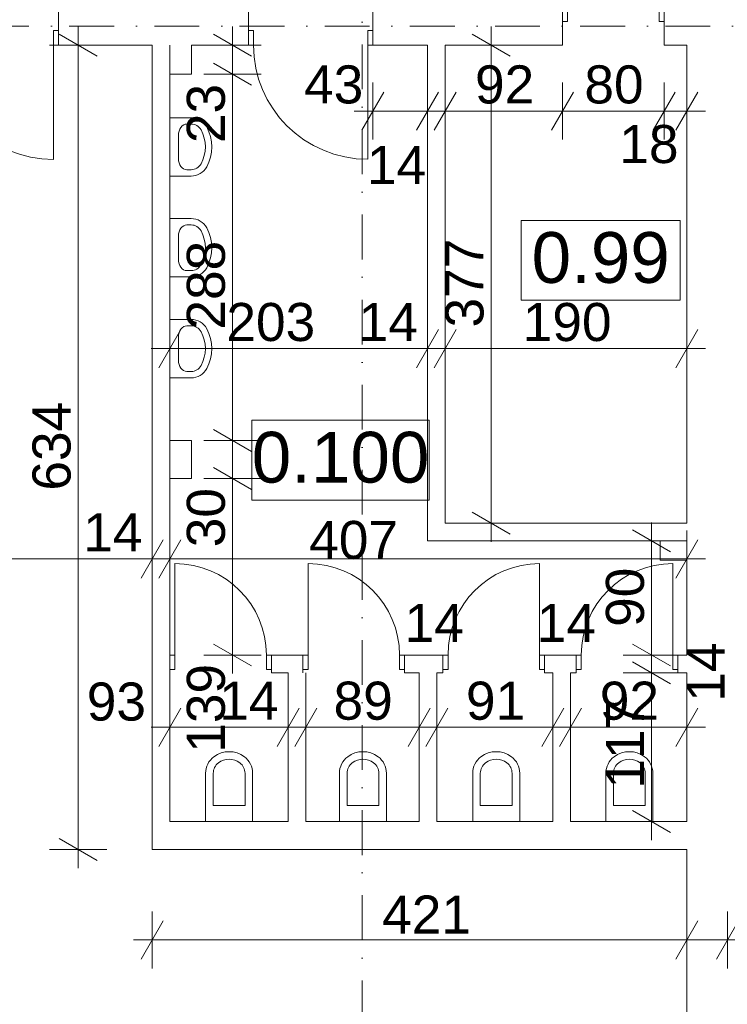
# Model space of a CAD drawing. Extents: x -283435 to 14216, y -77540 to 30522.
# Tile 10 of 177: x -226900 to -221329, y -30808 to -23050. Entities that reach past the tile are written whole.
import ezdxf

# ---------------------------------------------------------------- set-up
doc = ezdxf.new("R2010")
doc.units = 0
doc.header["$MEASUREMENT"] = 0
doc.linetypes.add('Kropki i Kreski', pattern=[670.277762, 352.777767, -176.388884, 0, -141.111112])
for name, color, linetype in [('Drzwi ArchiCAD', 7, 'Continuous'), ('SANITARNE', 7, 'Continuous'), ('WYMIARY', 7, 'Continuous'), ('ŚCIANY', 7, 'Continuous')]:
    doc.layers.add(name, color=color, linetype=linetype)
for name, color, linetype, lineweight in [('Drzwi ArchiCAD_Nr_Pióra__3', 3, 'Continuous', 18), ('Drzwi ArchiCAD_Nr_Pióra__7', 7, 'Continuous', 18), ('OPISY_Nr_Pióra__65', 65, 'Continuous', 18), ('OPISY_Nr_Pióra__86', 86, 'Continuous', 18), ('OSIE_Nr_Pióra__5', 5, 'Continuous', 18), ('OSIE_Nr_Pióra__7', 7, 'Continuous', 18), ('SANITARNE_Nr_Pióra__6', 6, 'Continuous', 9), ('WYMIARY_Nr_Pióra__4', 4, 'Continuous', 18), ('WYMIARY_Nr_Pióra__5', 5, 'Continuous', 18), ('ŚCIANY_Nr_Pióra__7', 7, 'Continuous', 18)]:
    doc.layers.add(name, color=color, linetype=linetype, lineweight=lineweight)
doc.styles.add('GENERATED_STYLE_1', font='arial.ttf')
doc.styles.add('GENERATED_STYLE_2', font='txt')
doc.dimstyles.new('GENERATED_STYLE__1', dxfattribs={"dimtxt": 300, "dimasz": 228, "dimexe": 0.18, "dimexo": 0, "dimgap": 0.09, "dimtad": 1, "dimdec": 0, "dimlfac": 0.1, "dimzin": 0, "dimdsep": 46, "dimtxsty": 'GENERATED_STYLE_2', "dimblk": 'ARROWHEAD_2', "dimblk1": 'ARROWHEAD_2', "dimblk2": 'ARROWHEAD_2', "dimcen": 0.09, "dimclrd": 256, "dimclre": 256, "dimclrt": 256, "dimazin": 0, "dimtfac": 1, "dimtdec": 4, "dimtmove": 0, "dimatfit": 3, "dimfxl": 1, "dimtolj": 1, "dimtzin": 0, "dimarcsym": 0})
doc.dimstyles.new('GENERATED_STYLE__2', dxfattribs={"dimtxt": 300, "dimasz": 228, "dimexe": 0.18, "dimexo": 0, "dimgap": 0.09, "dimtad": 1, "dimtih": 1, "dimtoh": 1, "dimdec": 0, "dimlfac": 0.1, "dimzin": 0, "dimdsep": 46, "dimtxsty": 'GENERATED_STYLE_2', "dimblk": 'ARROWHEAD_2', "dimblk1": 'ARROWHEAD_2', "dimblk2": 'ARROWHEAD_2', "dimcen": 0.09, "dimclrd": 256, "dimclre": 256, "dimclrt": 256, "dimazin": 0, "dimtfac": 1, "dimtdec": 4, "dimtmove": 0, "dimatfit": 3, "dimfxl": 1, "dimtolj": 1, "dimtzin": 0, "dimarcsym": 0})
doc.dimstyles.new('GENERATED_STYLE__3', dxfattribs={"dimtxt": 300, "dimasz": 228, "dimexe": 0.18, "dimexo": 0, "dimgap": 0.09, "dimtad": 1, "dimtih": 1, "dimtoh": 1, "dimdec": 0, "dimlfac": 0.1, "dimzin": 0, "dimdsep": 46, "dimtxsty": 'GENERATED_STYLE_2', "dimblk": 'ARROWHEAD_2', "dimblk1": 'ARROWHEAD_2', "dimblk2": 'ARROWHEAD_2', "dimcen": 0.09, "dimclrd": 256, "dimclre": 256, "dimclrt": 256, "dimazin": 0, "dimtfac": 1, "dimtdec": 4, "dimtmove": 2, "dimatfit": 3, "dimfxl": 1, "dimtolj": 1, "dimtzin": 0, "dimarcsym": 0})
doc.dimstyles.new('GENERATED_STYLE__4', dxfattribs={"dimtxt": 300, "dimasz": 228, "dimexe": 0.18, "dimexo": 0, "dimgap": 0.09, "dimtad": 1, "dimdec": 0, "dimlfac": 0.1, "dimzin": 0, "dimdsep": 46, "dimtxsty": 'GENERATED_STYLE_2', "dimblk": 'ARROWHEAD_2', "dimblk1": 'ARROWHEAD_2', "dimblk2": 'ARROWHEAD_2', "dimcen": 0.09, "dimclrd": 256, "dimclre": 256, "dimclrt": 256, "dimazin": 0, "dimtfac": 1, "dimtdec": 4, "dimtmove": 2, "dimatfit": 3, "dimfxl": 1, "dimtolj": 1, "dimtzin": 0, "dimarcsym": 0})

# ---------------------------------------------------------------- blocks, each defined once
blk = doc.blocks.new('Ściana_118', base_point=(-221646.7, -23099.9))
at = {"layer": 'ŚCIANY_Nr_Pióra__7', "linetype": 'Continuous'}
for p, q in [((-221646.7, -23249.9), (-221646.7, -27016.9)), ((-221646.7, -27306.9), (-221646.7, -28055.4)), ((-221646.7, -28195.4), (-221646.7, -29367.1)), ((-221646.7, -29587.1), (-221646.7, -35209.9))]:
    blk.add_line(p, q, dxfattribs=at)
blk = doc.blocks.new('Ściana_119', base_point=(-225857.8, -23099.9))
at = {"layer": 'ŚCIANY_Nr_Pióra__7', "linetype": 'Continuous'}
for p, q in [((-225857.8, -23249.9), (-225857.8, -29587.1)), ((-225717.8, -28055.4), (-225717.8, -23249.9)), ((-225717.8, -29367.1), (-225717.8, -28195.4))]:
    blk.add_line(p, q, dxfattribs=at)
blk = doc.blocks.new('Ściana_120', base_point=(-225857.8, -29587.1))
at = {"layer": 'ŚCIANY_Nr_Pióra__7', "linetype": 'Continuous'}
for p, q in [((-224787.3, -29367.1), (-225717.8, -29367.1)), ((-223755.1, -29367.1), (-224647.3, -29367.1)), ((-222703.8, -29367.1), (-223615.1, -29367.1)), ((-221646.7, -29367.1), (-222563.8, -29367.1)), ((-225857.8, -29587.1), (-221646.7, -29587.1))]:
    blk.add_line(p, q, dxfattribs=at)
blk = doc.blocks.new('Ściana_121', base_point=(-223689.1, -23099.9))
at = {"layer": 'ŚCIANY_Nr_Pióra__7', "linetype": 'Continuous'}
for p, q in [((-223689.1, -23249.9), (-223689.1, -27156.9)), ((-223549.1, -27016.9), (-223549.1, -23249.9))]:
    blk.add_line(p, q, dxfattribs=at)
blk = doc.blocks.new('Ściana_122', base_point=(-223689.1, -27156.9))
at = {"layer": 'ŚCIANY_Nr_Pióra__7', "linetype": 'Continuous'}
for p, q in [((-221646.7, -27016.9), (-223549.1, -27016.9)), ((-223689.1, -27156.9), (-221646.7, -27156.9))]:
    blk.add_line(p, q, dxfattribs=at)
blk = doc.blocks.new('D1 Drzwi proste 12_37')
at = {"layer": 'Drzwi ArchiCAD_Nr_Pióra__3', "linetype": 'Continuous'}
for p, q in [((360, 0), (360, 720)), ((-360, 0), (-400, 0)), ((-400, 0), (-400, -115)), ((-360, -115), (-360, 0)), ((400, 0), (360, 0)), ((360, 0), (360, -115)), ((400, -115), (400, 0)), ((-400, -115), (-360, -115)), ((360, -115), (400, -115))]:
    blk.add_line(p, q, dxfattribs=at)
blk.add_arc((360, 0), 720, 90, 180, dxfattribs=at)
at = {"layer": 'Drzwi ArchiCAD_Nr_Pióra__7', "linetype": 'Continuous'}
for p, q in [((-400, 0), (-400, -115)), ((400, 0), (400, -115))]:
    blk.add_line(p, q, dxfattribs=at)
blk = doc.blocks.new('D1 Drzwi proste 12_36')
at = {"layer": 'Drzwi ArchiCAD_Nr_Pióra__3', "linetype": 'Continuous'}
for p, q in [((450, 0), (450, 900)), ((-450, 0), (-490, 0)), ((-490, 0), (-490, -115)), ((-450, -115), (-450, 0)), ((490, 0), (450, 0)), ((450, 0), (450, -115)), ((490, -115), (490, 0)), ((-490, -115), (-450, -115)), ((450, -115), (490, -115))]:
    blk.add_line(p, q, dxfattribs=at)
blk.add_arc((450, 0), 900, 90, 180, dxfattribs=at)
at = {"layer": 'Drzwi ArchiCAD_Nr_Pióra__7', "linetype": 'Continuous'}
for p, q in [((-490, 0), (-490, -115)), ((490, 0), (490, -115))]:
    blk.add_line(p, q, dxfattribs=at)
blk = doc.blocks.new('D2 Asymetryczne 12_20')
at = {"layer": 'Drzwi ArchiCAD_Nr_Pióra__3', "linetype": 'Continuous'}
for p, q in [((715, 0), (715, 900.9)), ((-715, 0), (-715, 529.1)), ((-715, 0), (-755, 0)), ((-755, 0), (-755, -115)), ((-715, -115), (-715, 0)), ((755, 0), (715, 0)), ((715, 0), (715, -115)), ((755, -115), (755, 0)), ((-755, -115), (-715, -115)), ((715, -115), (755, -115))]:
    blk.add_line(p, q, dxfattribs=at)
for centre, radius, start, end in [((715, 0), 900.9, 90, 180), ((-715, 0), 529.1, 0, 90)]:
    blk.add_arc(centre, radius, start, end, dxfattribs=at)
at = {"layer": 'Drzwi ArchiCAD_Nr_Pióra__7', "linetype": 'Continuous'}
for p, q in [((-755, 0), (-755, -115)), ((755, 0), (755, -115))]:
    blk.add_line(p, q, dxfattribs=at)
blk = doc.blocks.new('Ściana_10', base_point=(-216323.6, -23099.9))
at = {"layer": 'ŚCIANY_Nr_Pióra__7', "linetype": 'Continuous'}
for p, q in [((-226593.4, -23134.9), (-226593.4, -22949.9)), ((-225099.1, -23134.9), (-225099.1, -22949.9)), ((-224119.1, -23134.9), (-224119.1, -22949.9)), ((-222626.8, -22949.9), (-222626.8, -23064.9)), ((-221826.8, -22949.9), (-221826.8, -23064.9)), ((-222626.8, -23064.9), (-222626.8, -23249.9)), ((-221826.8, -23064.9), (-221826.8, -23249.9)), ((-226593.4, -23249.9), (-226593.4, -23134.9)), ((-225099.1, -23249.9), (-225099.1, -23134.9)), ((-224119.1, -23249.9), (-224119.1, -23134.9)), ((-226593.4, -23249.9), (-225857.8, -23249.9)), ((-225547.8, -23249.9), (-225099.1, -23249.9)), ((-224119.1, -23249.9), (-223689.1, -23249.9)), ((-223549.1, -23249.9), (-222626.8, -23249.9)), ((-221826.8, -23249.9), (-221646.7, -23249.9))]:
    blk.add_line(p, q, dxfattribs=at)
at = {"layer": 'Drzwi ArchiCAD', "linetype": 'Continuous'}
blk.add_blockref('D1 Drzwi proste 12_37', (-222226.8, -22949.9), dxfattribs=at)
at = {"layer": 'Drzwi ArchiCAD', "linetype": 'Continuous', "xscale": -1, "rotation": 180}
for name, p in [('D2 Asymetryczne 12_20', (-227348.4, -23249.9)), ('D1 Drzwi proste 12_36', (-224609.1, -23249.9))]:
    blk.add_blockref(name, p, dxfattribs=at)
blk = doc.blocks.new('D1 Drzwi proste 12_154')
at = {"layer": 'Drzwi ArchiCAD_Nr_Pióra__3', "linetype": 'Continuous'}
for p, q in [((360, 0), (360, 720)), ((-360, 0), (-400, 0)), ((-400, 0), (-400, -115)), ((-360, -115), (-360, 0)), ((400, 0), (360, 0)), ((360, 0), (360, -115)), ((400, -115), (400, 0)), ((-400, -115), (-360, -115)), ((360, -115), (400, -115))]:
    blk.add_line(p, q, dxfattribs=at)
blk.add_arc((360, 0), 720, 90, 180, dxfattribs=at)
at = {"layer": 'Drzwi ArchiCAD_Nr_Pióra__7', "linetype": 'Continuous'}
for p, q in [((-400, 0), (-400, -115)), ((400, 0), (400, -115))]:
    blk.add_line(p, q, dxfattribs=at)
blk = doc.blocks.new('D1 Drzwi proste 12_155')
at = {"layer": 'Drzwi ArchiCAD_Nr_Pióra__3', "linetype": 'Continuous'}
for p, q in [((360, 0), (360, 720)), ((-360, 0), (-400, 0)), ((-400, 0), (-400, -115)), ((-360, -115), (-360, 0)), ((400, 0), (360, 0)), ((360, 0), (360, -115)), ((400, -115), (400, 0)), ((-400, -115), (-360, -115)), ((360, -115), (400, -115))]:
    blk.add_line(p, q, dxfattribs=at)
blk.add_arc((360, 0), 720, 90, 180, dxfattribs=at)
at = {"layer": 'Drzwi ArchiCAD_Nr_Pióra__7', "linetype": 'Continuous'}
for p, q in [((-400, 0), (-400, -115)), ((400, 0), (400, -115))]:
    blk.add_line(p, q, dxfattribs=at)
blk = doc.blocks.new('Ściana_509', base_point=(-225857.8, -28055.4))
at = {"layer": 'ŚCIANY_Nr_Pióra__7', "linetype": 'Continuous'}
for p, q in [((-225717.8, -28055.4), (-225717.8, -28170.4)), ((-224917.8, -28055.4), (-224917.8, -28170.4)), ((-224669.7, -28055.4), (-224917.8, -28055.4)), ((-224669.7, -28055.4), (-224669.7, -28170.4)), ((-223869.7, -28055.4), (-223869.7, -28170.4)), ((-223567.4, -28055.4), (-223869.7, -28055.4)), ((-223567.4, -28055.4), (-223567.4, -28170.4)), ((-222767.4, -28055.4), (-222767.4, -28170.4)), ((-222518.9, -28055.4), (-222767.4, -28055.4)), ((-222518.9, -28055.4), (-222518.9, -28170.4)), ((-221718.9, -28055.4), (-221718.9, -28170.4)), ((-221646.7, -28055.4), (-221718.9, -28055.4)), ((-225717.8, -28170.4), (-225717.8, -28195.4)), ((-224917.8, -28170.4), (-224917.8, -28195.4)), ((-224917.8, -28195.4), (-224787.3, -28195.4)), ((-224669.7, -28170.4), (-224669.7, -28195.4)), ((-223869.7, -28170.4), (-223869.7, -28195.4)), ((-223869.7, -28195.4), (-223755.1, -28195.4)), ((-223615.1, -28195.4), (-223567.4, -28195.4)), ((-223567.4, -28170.4), (-223567.4, -28195.4)), ((-222767.4, -28170.4), (-222767.4, -28195.4)), ((-222767.4, -28195.4), (-222703.8, -28195.4)), ((-222563.8, -28195.4), (-222518.9, -28195.4)), ((-222518.9, -28170.4), (-222518.9, -28195.4)), ((-221718.9, -28170.4), (-221718.9, -28195.4)), ((-221718.9, -28195.4), (-221646.7, -28195.4))]:
    blk.add_line(p, q, dxfattribs=at)
at = {"layer": 'Drzwi ArchiCAD', "linetype": 'Continuous', "xscale": -1}
for p in [(-225317.8, -28055.4), (-224269.7, -28055.4)]:
    blk.add_blockref('D1 Drzwi proste 12_154', p, dxfattribs=at)
at = {"layer": 'Drzwi ArchiCAD', "linetype": 'Continuous'}
for p in [(-223167.4, -28055.4), (-222118.9, -28055.4)]:
    blk.add_blockref('D1 Drzwi proste 12_155', p, dxfattribs=at)
blk = doc.blocks.new('Ściana_510', base_point=(-224647.3, -28055.4))
at = {"layer": 'ŚCIANY_Nr_Pióra__7', "linetype": 'Continuous'}
for p, q in [((-224787.3, -28195.4), (-224787.3, -29367.1)), ((-224647.3, -29367.1), (-224647.3, -28195.4))]:
    blk.add_line(p, q, dxfattribs=at)
blk = doc.blocks.new('Ściana_511', base_point=(-223615.1, -28055.4))
at = {"layer": 'ŚCIANY_Nr_Pióra__7', "linetype": 'Continuous'}
for p, q in [((-223755.1, -28195.4), (-223755.1, -29367.1)), ((-223615.1, -29367.1), (-223615.1, -28195.4))]:
    blk.add_line(p, q, dxfattribs=at)
blk = doc.blocks.new('Ściana_512', base_point=(-222563.8, -28055.4))
at = {"layer": 'ŚCIANY_Nr_Pióra__7', "linetype": 'Continuous'}
for p, q in [((-222703.8, -28195.4), (-222703.8, -29367.1)), ((-222563.8, -29367.1), (-222563.8, -28195.4))]:
    blk.add_line(p, q, dxfattribs=at)
blk = doc.blocks.new('Ściana_513', base_point=(-225717.8, -23099.9))
at = {"layer": 'ŚCIANY_Nr_Pióra__7', "linetype": 'Continuous'}
for p, q in [((-225717.8, -23249.9), (-225717.8, -23479.9)), ((-225547.8, -23479.9), (-225547.8, -23249.9)), ((-225717.8, -23479.9), (-225547.8, -23479.9))]:
    blk.add_line(p, q, dxfattribs=at)
blk = doc.blocks.new('Ściana_514', base_point=(-225717.8, -26664.3))
at = {"layer": 'ŚCIANY_Nr_Pióra__7', "linetype": 'Continuous'}
for p, q in [((-225547.8, -26364.3), (-225717.8, -26364.3)), ((-225717.8, -26364.3), (-225717.8, -26664.3)), ((-225547.8, -26664.3), (-225547.8, -26364.3)), ((-225717.8, -26664.3), (-225547.8, -26664.3))]:
    blk.add_line(p, q, dxfattribs=at)
blk = doc.blocks.new('Ściana_515', base_point=(-221646.7, -27156.9))
at = {"layer": 'ŚCIANY_Nr_Pióra__7', "linetype": 'Continuous'}
for p, q in [((-221646.7, -27156.9), (-221856.7, -27156.9)), ((-221856.7, -27156.9), (-221856.7, -27306.9)), ((-221856.7, -27306.9), (-221646.7, -27306.9))]:
    blk.add_line(p, q, dxfattribs=at)
blk = doc.blocks.new('WC 12_3')
at = {"layer": 'SANITARNE_Nr_Pióra__6', "linetype": 'Continuous'}
for p, q in [((0, 170), (0, 550)), ((370, 550), (0, 550)), ((370, 170), (370, 550)), ((60, 425), (60, 170)), ((310, 425), (60, 425)), ((310, 170), (310, 425))]:
    blk.add_line(p, q, dxfattribs=at)
for centre, radius, start, end in [((162.5, 170), 162.5, 180, 233.1301), ((162.5, 170), 102.5, 180, 233.1301), ((207.5, 170), 102.5, 306.8699, 0), ((207.5, 170), 162.5, 306.8699, 0), ((185, 200), 140, 233.1301, 306.8699), ((185, 200), 200, 233.1301, 306.866)]:
    blk.add_arc(centre, radius, start, end, dxfattribs=at)
blk = doc.blocks.new('Umywalka 01 12_3')
at = {"layer": 'SANITARNE_Nr_Pióra__6', "linetype": 'Continuous'}
for p, q in [((-230, 0), (-230, -168)), ((230, 0), (-230, 0)), ((230, 0), (230, -168)), ((-91.1, -67.7), (-91.1, -67.7)), ((91.1, -67.7), (-91.1, -67.7)), ((-180, -134.4), (-180, -168)), ((180, -134.4), (180, -168))]:
    blk.add_line(p, q, dxfattribs=at)
for centre, radius, start, end in [((-91.1, -168), 138.9, 180, 241.52544), ((-91.1, -168), 88.9, 180, 241.52544), ((91.1, -168), 88.9, 298.47456, 0), ((91.1, -168), 138.9, 298.47456, 0), ((0, 0), 330, 241.52544, 298.47456), ((0, 0), 280, 241.52544, 298.47456)]:
    blk.add_arc(centre, radius, start, end, dxfattribs=at)
for centre, major_axis, start_param, end_param in [((-91.1, -134.4), (88.9, 0), 1.570796, 3.141593), ((91.1, -134.4), (-88.9, 0), 3.141593, 4.712389)]:
    blk.add_ellipse(centre, major_axis=major_axis, ratio=0.750558, start_param=start_param, end_param=end_param, dxfattribs=at)
blk = doc.blocks.new('*D1791')
at = {"layer": 'WYMIARY_Nr_Pióra__4', "linetype": 'Continuous', "transparency": 16777216}
for p, q in [((-225857.8, -30525.7), (-225857.8, -30075.7)), ((-221646.7, -30525.7), (-221646.7, -30075.7)), ((-225771.2, -30150.7), (-225944.4, -30450.7)), ((-221560.1, -30150.7), (-221733.3, -30450.7)), ((-226004.5, -30300.7), (-225857.8, -30300.7)), ((-225857.8, -30300.7), (-221646.7, -30300.7))]:
    blk.add_line(p, q, dxfattribs=at)
at = {"layer": 'WYMIARY_Nr_Pióra__5', "transparency": 16777216, "insert": (-224046.1, -29950.4), "char_height": 300, "attachment_point": 1, "style": 'GENERATED_STYLE_1'}
blk.add_mtext('{421}', dxfattribs=at)
blk = doc.blocks.new('ARROWHEAD_2')
at = {"linetype": 'Continuous'}
for p, q in [((-0.378, -0.655), (0.378, 0.655)), ((0, 0), (-1, 0))]:
    blk.add_line(p, q, dxfattribs=at)
blk = doc.blocks.new('*D1792')
at = {"layer": 'WYMIARY_Nr_Pióra__4', "linetype": 'Continuous', "transparency": 16777216}
for p, q in [((-221646.7, -30525.7), (-221646.7, -30075.7)), ((-221326.7, -30525.7), (-221326.7, -30075.7)), ((-221560.1, -30150.7), (-221733.3, -30450.7)), ((-221240.1, -30150.7), (-221413.3, -30450.7)), ((-221646.7, -30300.7), (-221326.7, -30300.7))]:
    blk.add_line(p, q, dxfattribs=at)
blk = doc.blocks.new('*D1793')
at = {"layer": 'WYMIARY_Nr_Pióra__4', "linetype": 'Continuous', "transparency": 16777216}
for p, q in [((-221326.7, -30525.7), (-221326.7, -30075.7)), ((-215163.4, -30525.7), (-215163.4, -30075.7)), ((-221240.1, -30150.7), (-221413.3, -30450.7)), ((-215250, -30450.7), (-215076.8, -30150.7)), ((-221326.7, -30300.7), (-215163.4, -30300.7)), ((-215163.4, -30300.7), (-215016.7, -30300.7))]:
    blk.add_line(p, q, dxfattribs=at)
at = {"layer": 'WYMIARY_Nr_Pióra__5', "transparency": 16777216, "char_height": 300, "attachment_point": 1, "style": 'GENERATED_STYLE_1'}
for s, insert in [('{32}', (-221177.1, -29897.8)), ('{616}', (-218586.5, -29940.7))]:
    blk.add_mtext(s, dxfattribs=dict(at, insert=insert))
blk = doc.blocks.new('*D1794')
at = {"layer": 'WYMIARY_Nr_Pióra__4', "linetype": 'Continuous', "transparency": 16777216}
for p, q in [((-226439.2, -23249.9), (-226439.2, -23103.2)), ((-226289.2, -23336.5), (-226589.2, -23163.3)), ((-226214.2, -23249.9), (-226664.2, -23249.9)), ((-226439.2, -29587.1), (-226439.2, -23249.9)), ((-226589.2, -29500.5), (-226289.2, -29673.7)), ((-226214.2, -29587.1), (-226664.2, -29587.1)), ((-226439.2, -29733.8), (-226439.2, -29587.1))]:
    blk.add_line(p, q, dxfattribs=at)
at = {"layer": 'WYMIARY_Nr_Pióra__5', "transparency": 16777216, "insert": (-226799.2, -26760), "char_height": 300, "attachment_point": 1, "rotation": 90, "style": 'GENERATED_STYLE_1'}
blk.add_mtext('{634}', dxfattribs=at)
blk = doc.blocks.new('*D1795')
at = {"layer": 'WYMIARY_Nr_Pióra__4', "linetype": 'Continuous', "transparency": 16777216}
for p, q in [((-230818.9, -27523.8), (-230818.9, -27073.8)), ((-225857.8, -27523.8), (-225857.8, -27073.8)), ((-230732.3, -27148.8), (-230905.5, -27448.8)), ((-225771.2, -27148.8), (-225944.4, -27448.8)), ((-230965.6, -27298.8), (-230818.9, -27298.8)), ((-230818.9, -27298.8), (-225857.8, -27298.8))]:
    blk.add_line(p, q, dxfattribs=at)
at = {"layer": 'WYMIARY_Nr_Pióra__5', "transparency": 16777216, "char_height": 300, "attachment_point": 1, "style": 'GENERATED_STYLE_1'}
for s, insert in [('{496}', (-228907.5, -26938.8)), ('{14}', (-226399.8, -26938.8))]:
    blk.add_mtext(s, dxfattribs=dict(at, insert=insert))
blk = doc.blocks.new('*D1796')
at = {"layer": 'WYMIARY_Nr_Pióra__4', "linetype": 'Continuous', "transparency": 16777216}
for p, q in [((-225857.8, -27523.8), (-225857.8, -27073.8)), ((-225717.8, -27523.8), (-225717.8, -27073.8)), ((-225771.2, -27148.8), (-225944.4, -27448.8)), ((-225631.2, -27148.8), (-225804.4, -27448.8)), ((-225857.8, -27298.8), (-225717.8, -27298.8))]:
    blk.add_line(p, q, dxfattribs=at)
blk = doc.blocks.new('*D1797')
at = {"layer": 'WYMIARY_Nr_Pióra__4', "linetype": 'Continuous', "transparency": 16777216}
for p, q in [((-225717.8, -27523.8), (-225717.8, -27073.8)), ((-221646.7, -27523.8), (-221646.7, -27073.8)), ((-225631.2, -27148.8), (-225804.4, -27448.8)), ((-221733.3, -27448.8), (-221560.1, -27148.8)), ((-225717.8, -27298.8), (-221646.7, -27298.8)), ((-221646.7, -27298.8), (-221500, -27298.8))]:
    blk.add_line(p, q, dxfattribs=at)
at = {"layer": 'WYMIARY_Nr_Pióra__5', "transparency": 16777216, "insert": (-224620.6, -26998.8), "char_height": 300, "attachment_point": 1, "style": 'GENERATED_STYLE_1'}
blk.add_mtext('{407}', dxfattribs=at)
blk = doc.blocks.new('*D1798')
at = {"layer": 'WYMIARY_Nr_Pióra__4', "linetype": 'Continuous', "transparency": 16777216}
for p, q in [((-225717.8, -25866.7), (-225717.8, -25416.7)), ((-223689.1, -25866.7), (-223689.1, -25416.7)), ((-225631.2, -25491.7), (-225804.4, -25791.7)), ((-223602.5, -25491.7), (-223775.7, -25791.7)), ((-225864.5, -25641.7), (-225717.8, -25641.7)), ((-225717.8, -25641.7), (-223689.1, -25641.7))]:
    blk.add_line(p, q, dxfattribs=at)
at = {"layer": 'WYMIARY_Nr_Pióra__5', "transparency": 16777216, "char_height": 300, "attachment_point": 1, "style": 'GENERATED_STYLE_1'}
for s, insert in [('{203}', (-225272.6, -25281.7)), ('{14}', (-224231.1, -25281.7))]:
    blk.add_mtext(s, dxfattribs=dict(at, insert=insert))
blk = doc.blocks.new('*D1799')
at = {"layer": 'WYMIARY_Nr_Pióra__4', "linetype": 'Continuous', "transparency": 16777216}
for p, q in [((-223689.1, -25866.7), (-223689.1, -25416.7)), ((-223549.1, -25866.7), (-223549.1, -25416.7)), ((-223602.5, -25491.7), (-223775.7, -25791.7)), ((-223462.5, -25491.7), (-223635.7, -25791.7)), ((-223689.1, -25641.7), (-223549.1, -25641.7))]:
    blk.add_line(p, q, dxfattribs=at)
blk = doc.blocks.new('*D1800')
at = {"layer": 'WYMIARY_Nr_Pióra__4', "linetype": 'Continuous', "transparency": 16777216}
for p, q in [((-223549.1, -25866.7), (-223549.1, -25416.7)), ((-221646.7, -25866.7), (-221646.7, -25416.7)), ((-223462.5, -25491.7), (-223635.7, -25791.7)), ((-221733.3, -25791.7), (-221560.1, -25491.7)), ((-223549.1, -25641.7), (-221646.7, -25641.7)), ((-221646.7, -25641.7), (-221500, -25641.7))]:
    blk.add_line(p, q, dxfattribs=at)
at = {"layer": 'WYMIARY_Nr_Pióra__5', "transparency": 16777216, "insert": (-222939.4, -25281.7), "char_height": 300, "attachment_point": 1, "style": 'GENERATED_STYLE_1'}
blk.add_mtext('{190}', dxfattribs=at)
blk = doc.blocks.new('*D1801')
at = {"layer": 'WYMIARY_Nr_Pióra__4', "linetype": 'Continuous', "transparency": 16777216}
for p, q in [((-224119.1, -23994.8), (-224119.1, -23544.8)), ((-223689.1, -23994.8), (-223689.1, -23544.8)), ((-224032.5, -23619.8), (-224205.7, -23919.8)), ((-223602.5, -23619.8), (-223775.7, -23919.8)), ((-224265.8, -23769.8), (-224119.1, -23769.8)), ((-224119.1, -23769.8), (-223689.1, -23769.8))]:
    blk.add_line(p, q, dxfattribs=at)
at = {"layer": 'WYMIARY_Nr_Pióra__5', "transparency": 16777216, "char_height": 300, "attachment_point": 1, "style": 'GENERATED_STYLE_1'}
for s, insert in [('{43}', (-224661.1, -23409.8)), ('{14}', (-224166.3, -24044.8))]:
    blk.add_mtext(s, dxfattribs=dict(at, insert=insert))
blk = doc.blocks.new('*D1802')
at = {"layer": 'WYMIARY_Nr_Pióra__4', "linetype": 'Continuous', "transparency": 16777216}
for p, q in [((-223689.1, -23994.8), (-223689.1, -23544.8)), ((-223549.1, -23994.8), (-223549.1, -23544.8)), ((-223602.5, -23619.8), (-223775.7, -23919.8)), ((-223462.5, -23619.8), (-223635.7, -23919.8)), ((-223689.1, -23769.8), (-223549.1, -23769.8))]:
    blk.add_line(p, q, dxfattribs=at)
blk = doc.blocks.new('*D1803')
at = {"layer": 'WYMIARY_Nr_Pióra__4', "linetype": 'Continuous', "transparency": 16777216}
for p, q in [((-223549.1, -23994.8), (-223549.1, -23544.8)), ((-222626.8, -23994.8), (-222626.8, -23544.8)), ((-223462.5, -23619.8), (-223635.7, -23919.8)), ((-222540.2, -23619.8), (-222713.4, -23919.8)), ((-223549.1, -23769.8), (-222626.8, -23769.8))]:
    blk.add_line(p, q, dxfattribs=at)
at = {"layer": 'WYMIARY_Nr_Pióra__5', "transparency": 16777216, "insert": (-223315.6, -23409.8), "char_height": 300, "attachment_point": 1, "style": 'GENERATED_STYLE_1'}
blk.add_mtext('{92}', dxfattribs=at)
blk = doc.blocks.new('*D1804')
at = {"layer": 'WYMIARY_Nr_Pióra__4', "linetype": 'Continuous', "transparency": 16777216}
for p, q in [((-222626.8, -23994.8), (-222626.8, -23544.8)), ((-221826.8, -23994.8), (-221826.8, -23544.8)), ((-222540.2, -23619.8), (-222713.4, -23919.8)), ((-221740.2, -23619.8), (-221913.4, -23919.8)), ((-222626.8, -23769.8), (-221826.8, -23769.8))]:
    blk.add_line(p, q, dxfattribs=at)
at = {"layer": 'WYMIARY_Nr_Pióra__5', "transparency": 16777216, "char_height": 300, "attachment_point": 1, "style": 'GENERATED_STYLE_1'}
for s, insert in [('{80}', (-222454.5, -23409.8)), ('{18}', (-222179.2, -23879.5))]:
    blk.add_mtext(s, dxfattribs=dict(at, insert=insert))
blk = doc.blocks.new('*D1805')
at = {"layer": 'WYMIARY_Nr_Pióra__4', "linetype": 'Continuous', "transparency": 16777216}
for p, q in [((-221826.8, -23994.8), (-221826.8, -23544.8)), ((-221646.7, -23994.8), (-221646.7, -23544.8)), ((-221740.2, -23619.8), (-221913.4, -23919.8)), ((-221733.3, -23919.8), (-221560.1, -23619.8)), ((-221826.8, -23769.8), (-221646.7, -23769.8)), ((-221646.7, -23769.8), (-221500, -23769.8))]:
    blk.add_line(p, q, dxfattribs=at)
blk = doc.blocks.new('*D1850')
at = {"layer": 'WYMIARY_Nr_Pióra__4', "linetype": 'Continuous', "transparency": 16777216}
for p, q in [((-228214.7, -23249.9), (-228214.7, -23103.2)), ((-228064.7, -23336.5), (-228364.7, -23163.3)), ((-227989.7, -23249.9), (-228439.7, -23249.9)), ((-228214.7, -35209.9), (-228214.7, -23249.9)), ((-228364.7, -35123.3), (-228064.7, -35296.5)), ((-227989.7, -35209.9), (-228439.7, -35209.9)), ((-228214.7, -35356.6), (-228214.7, -35209.9))]:
    blk.add_line(p, q, dxfattribs=at)
at = {"layer": 'WYMIARY_Nr_Pióra__5', "transparency": 16777216, "insert": (-228574.7, -29742.8), "char_height": 300, "attachment_point": 1, "rotation": 90, "style": 'GENERATED_STYLE_1'}
blk.add_mtext('{1\xa0196}', dxfattribs=at)
blk = doc.blocks.new('*D1851')
at = {"layer": 'WYMIARY_Nr_Pióra__4', "linetype": 'Continuous', "transparency": 16777216}
for p, q in [((-230678.9, -32707.8), (-230678.9, -32257.8)), ((-221646.7, -32707.8), (-221646.7, -32257.8)), ((-230592.3, -32332.8), (-230765.5, -32632.8)), ((-221733.3, -32632.8), (-221560.1, -32332.8)), ((-230825.6, -32482.8), (-230678.9, -32482.8)), ((-230678.9, -32482.8), (-221646.7, -32482.8)), ((-221646.7, -32482.8), (-221500, -32482.8))]:
    blk.add_line(p, q, dxfattribs=at)
at = {"layer": 'WYMIARY_Nr_Pióra__5', "transparency": 16777216, "insert": (-226504.3, -32122.8), "char_height": 300, "attachment_point": 1, "style": 'GENERATED_STYLE_1'}
blk.add_mtext('{903}', dxfattribs=at)
blk = doc.blocks.new('*D2417')
at = {"layer": 'WYMIARY_Nr_Pióra__4', "linetype": 'Continuous', "transparency": 16777216}
for p, q in [((-225717.8, -28850.2), (-225717.8, -28400.2)), ((-224787.3, -28850.2), (-224787.3, -28400.2)), ((-225631.2, -28475.2), (-225804.4, -28775.2)), ((-224700.7, -28475.2), (-224873.9, -28775.2)), ((-225864.5, -28625.2), (-225717.8, -28625.2)), ((-225717.8, -28625.2), (-224787.3, -28625.2))]:
    blk.add_line(p, q, dxfattribs=at)
at = {"layer": 'WYMIARY_Nr_Pióra__5', "transparency": 16777216, "char_height": 300, "attachment_point": 1, "style": 'GENERATED_STYLE_1'}
for s, insert in [('{93}', (-226371.7, -28272.2)), ('{14}', (-225329.3, -28265.2))]:
    blk.add_mtext(s, dxfattribs=dict(at, insert=insert))
blk = doc.blocks.new('*D2418')
at = {"layer": 'WYMIARY_Nr_Pióra__4', "linetype": 'Continuous', "transparency": 16777216}
for p, q in [((-224787.3, -28850.2), (-224787.3, -28400.2)), ((-224647.3, -28850.2), (-224647.3, -28400.2)), ((-224700.7, -28475.2), (-224873.9, -28775.2)), ((-224560.7, -28475.2), (-224733.9, -28775.2)), ((-224787.3, -28625.2), (-224647.3, -28625.2))]:
    blk.add_line(p, q, dxfattribs=at)
blk = doc.blocks.new('*D2419')
at = {"layer": 'WYMIARY_Nr_Pióra__4', "linetype": 'Continuous', "transparency": 16777216}
for p, q in [((-224647.3, -28850.2), (-224647.3, -28400.2)), ((-223755.1, -28850.2), (-223755.1, -28400.2)), ((-224560.7, -28475.2), (-224733.9, -28775.2)), ((-223668.5, -28475.2), (-223841.7, -28775.2)), ((-224647.3, -28625.2), (-223755.1, -28625.2))]:
    blk.add_line(p, q, dxfattribs=at)
at = {"layer": 'WYMIARY_Nr_Pióra__5', "transparency": 16777216, "char_height": 300, "attachment_point": 1, "style": 'GENERATED_STYLE_1'}
for s, insert in [('{14}', (-223869.7, -27652.6)), ('{89}', (-224428.9, -28265.2))]:
    blk.add_mtext(s, dxfattribs=dict(at, insert=insert))
blk = doc.blocks.new('*D2420')
at = {"layer": 'WYMIARY_Nr_Pióra__4', "linetype": 'Continuous', "transparency": 16777216}
for p, q in [((-223755.1, -28850.2), (-223755.1, -28400.2)), ((-223615.1, -28850.2), (-223615.1, -28400.2)), ((-223668.5, -28475.2), (-223841.7, -28775.2)), ((-223528.5, -28475.2), (-223701.7, -28775.2)), ((-223755.1, -28625.2), (-223615.1, -28625.2))]:
    blk.add_line(p, q, dxfattribs=at)
blk = doc.blocks.new('*D2421')
at = {"layer": 'WYMIARY_Nr_Pióra__4', "linetype": 'Continuous', "transparency": 16777216}
for p, q in [((-223615.1, -28850.2), (-223615.1, -28400.2)), ((-222703.8, -28850.2), (-222703.8, -28400.2)), ((-223528.5, -28475.2), (-223701.7, -28775.2)), ((-222617.2, -28475.2), (-222790.4, -28775.2)), ((-223615.1, -28625.2), (-222703.8, -28625.2))]:
    blk.add_line(p, q, dxfattribs=at)
at = {"layer": 'WYMIARY_Nr_Pióra__5', "transparency": 16777216, "char_height": 300, "attachment_point": 1, "style": 'GENERATED_STYLE_1'}
for s, insert in [('{14}', (-222829.4, -27652.6)), ('{91}', (-223387.1, -28265.2))]:
    blk.add_mtext(s, dxfattribs=dict(at, insert=insert))
blk = doc.blocks.new('*D2422')
at = {"layer": 'WYMIARY_Nr_Pióra__4', "linetype": 'Continuous', "transparency": 16777216}
for p, q in [((-222703.8, -28850.2), (-222703.8, -28400.2)), ((-222563.8, -28850.2), (-222563.8, -28400.2)), ((-222617.2, -28475.2), (-222790.4, -28775.2)), ((-222477.2, -28475.2), (-222650.4, -28775.2)), ((-222703.8, -28625.2), (-222563.8, -28625.2))]:
    blk.add_line(p, q, dxfattribs=at)
blk = doc.blocks.new('*D2423')
at = {"layer": 'WYMIARY_Nr_Pióra__4', "linetype": 'Continuous', "transparency": 16777216}
for p, q in [((-222563.8, -28850.2), (-222563.8, -28400.2)), ((-221646.7, -28850.2), (-221646.7, -28400.2)), ((-222477.2, -28475.2), (-222650.4, -28775.2)), ((-221733.3, -28775.2), (-221560.1, -28475.2)), ((-222563.8, -28625.2), (-221646.7, -28625.2)), ((-221646.7, -28625.2), (-221500, -28625.2))]:
    blk.add_line(p, q, dxfattribs=at)
at = {"layer": 'WYMIARY_Nr_Pióra__5', "transparency": 16777216, "insert": (-222332.9, -28265.2), "char_height": 300, "attachment_point": 1, "style": 'GENERATED_STYLE_1'}
blk.add_mtext('{92}', dxfattribs=at)
blk = doc.blocks.new('*D2424')
at = {"layer": 'WYMIARY_Nr_Pióra__4', "linetype": 'Continuous', "transparency": 16777216}
for p, q in [((-222075.2, -28108.8), (-221775.2, -28282)), ((-221700.2, -28195.4), (-222150.2, -28195.4)), ((-221925.2, -29367.1), (-221925.2, -28195.4)), ((-222075.2, -29280.5), (-221775.2, -29453.7)), ((-221700.2, -29367.1), (-222150.2, -29367.1)), ((-221925.2, -29513.8), (-221925.2, -29367.1))]:
    blk.add_line(p, q, dxfattribs=at)
at = {"layer": 'WYMIARY_Nr_Pióra__5', "transparency": 16777216, "char_height": 300, "attachment_point": 1, "rotation": 90, "style": 'GENERATED_STYLE_1'}
for s, insert in [('{14}', (-221650.3, -28423.1)), ('{117}', (-222285.2, -29107.7))]:
    blk.add_mtext(s, dxfattribs=dict(at, insert=insert))
blk = doc.blocks.new('*D2425')
at = {"layer": 'WYMIARY_Nr_Pióra__4', "linetype": 'Continuous', "transparency": 16777216}
for p, q in [((-222075.2, -27968.8), (-221775.2, -28142)), ((-221700.2, -28055.4), (-222150.2, -28055.4)), ((-221925.2, -28195.4), (-221925.2, -28055.4)), ((-222075.2, -28108.8), (-221775.2, -28282)), ((-221700.2, -28195.4), (-222150.2, -28195.4))]:
    blk.add_line(p, q, dxfattribs=at)
blk = doc.blocks.new('*D2426')
at = {"layer": 'WYMIARY_Nr_Pióra__4', "linetype": 'Continuous', "transparency": 16777216}
for p, q in [((-221775.2, -27243.5), (-222075.2, -27070.3)), ((-221925.2, -27156.9), (-221925.2, -27010.2)), ((-221700.2, -27156.9), (-222150.2, -27156.9)), ((-221925.2, -28055.4), (-221925.2, -27156.9)), ((-222075.2, -27968.8), (-221775.2, -28142)), ((-221700.2, -28055.4), (-222150.2, -28055.4))]:
    blk.add_line(p, q, dxfattribs=at)
at = {"layer": 'WYMIARY_Nr_Pióra__5', "transparency": 16777216, "insert": (-222285.2, -27833.8), "char_height": 300, "attachment_point": 1, "rotation": 90, "style": 'GENERATED_STYLE_1'}
blk.add_mtext('{90}', dxfattribs=at)
blk = doc.blocks.new('*D2427')
at = {"layer": 'WYMIARY_Nr_Pióra__4', "linetype": 'Continuous', "transparency": 16777216}
for p, q in [((-223188.9, -23249.9), (-223188.9, -23103.2)), ((-223038.9, -23336.5), (-223338.9, -23163.3)), ((-222963.9, -23249.9), (-223413.9, -23249.9)), ((-223188.9, -27016.9), (-223188.9, -23249.9)), ((-223338.9, -26930.3), (-223038.9, -27103.5)), ((-222963.9, -27016.9), (-223413.9, -27016.9)), ((-223188.9, -27163.6), (-223188.9, -27016.9))]:
    blk.add_line(p, q, dxfattribs=at)
at = {"layer": 'WYMIARY_Nr_Pióra__5', "transparency": 16777216, "insert": (-223548.9, -25474.9), "char_height": 300, "attachment_point": 1, "rotation": 90, "style": 'GENERATED_STYLE_1'}
blk.add_mtext('{377}', dxfattribs=at)
blk = doc.blocks.new('*D2428')
at = {"layer": 'WYMIARY_Nr_Pióra__4', "linetype": 'Continuous', "transparency": 16777216}
for p, q in [((-225374.3, -26577.7), (-225074.3, -26750.9)), ((-224999.3, -26664.3), (-225449.3, -26664.3)), ((-225224.3, -28055.4), (-225224.3, -26664.3)), ((-225374.3, -27968.8), (-225074.3, -28142)), ((-224999.3, -28055.4), (-225449.3, -28055.4)), ((-225224.3, -28202.1), (-225224.3, -28055.4))]:
    blk.add_line(p, q, dxfattribs=at)
at = {"layer": 'WYMIARY_Nr_Pióra__5', "transparency": 16777216, "char_height": 300, "attachment_point": 1, "rotation": 90, "style": 'GENERATED_STYLE_1'}
for s, insert in [('{30}', (-225584.3, -27206.3)), ('{139}', (-225584.3, -28825.1))]:
    blk.add_mtext(s, dxfattribs=dict(at, insert=insert))
blk = doc.blocks.new('*D2429')
at = {"layer": 'WYMIARY_Nr_Pióra__4', "linetype": 'Continuous', "transparency": 16777216}
for p, q in [((-225374.3, -26277.7), (-225074.3, -26450.9)), ((-224999.3, -26364.3), (-225449.3, -26364.3)), ((-225224.3, -26664.3), (-225224.3, -26364.3)), ((-225374.3, -26577.7), (-225074.3, -26750.9)), ((-224999.3, -26664.3), (-225449.3, -26664.3))]:
    blk.add_line(p, q, dxfattribs=at)
blk = doc.blocks.new('*D2430')
at = {"layer": 'WYMIARY_Nr_Pióra__4', "linetype": 'Continuous', "transparency": 16777216}
for p, q in [((-225374.3, -23393.3), (-225074.3, -23566.5)), ((-224999.3, -23479.9), (-225449.3, -23479.9)), ((-225224.3, -26364.3), (-225224.3, -23479.9)), ((-225374.3, -26277.7), (-225074.3, -26450.9)), ((-224999.3, -26364.3), (-225449.3, -26364.3))]:
    blk.add_line(p, q, dxfattribs=at)
at = {"layer": 'WYMIARY_Nr_Pióra__5', "transparency": 16777216, "char_height": 300, "attachment_point": 1, "rotation": 90, "style": 'GENERATED_STYLE_1'}
for s, insert in [('{23}', (-225584.3, -24021.9)), ('{288}', (-225584.3, -25491.2))]:
    blk.add_mtext(s, dxfattribs=dict(at, insert=insert))
blk = doc.blocks.new('*D2431')
at = {"layer": 'WYMIARY_Nr_Pióra__4', "linetype": 'Continuous', "transparency": 16777216}
for p, q in [((-225224.3, -23249.9), (-225224.3, -23103.2)), ((-225074.3, -23336.5), (-225374.3, -23163.3)), ((-224999.3, -23249.9), (-225449.3, -23249.9)), ((-225224.3, -23479.9), (-225224.3, -23249.9)), ((-225374.3, -23393.3), (-225074.3, -23566.5)), ((-224999.3, -23479.9), (-225449.3, -23479.9))]:
    blk.add_line(p, q, dxfattribs=at)

msp = doc.modelspace()

# ---------------------------------------------------------------- linework, layer by layer
at = {"layer": 'OPISY_Nr_Pióra__65', "linetype": 'Continuous', "flags": 128}
for points in [[(-222951, -24632.1), (-221701, -24632.1), (-221701, -25260.7), (-222951, -25260.7)], [(-225071.2, -26205.7), (-223676.3, -26205.7), (-223676.3, -26834.3), (-225071.2, -26834.3)]]:
    msp.add_lwpolyline(points, close=True, dxfattribs=at)
at = {"layer": 'OSIE_Nr_Pióra__5', "linetype": 'Kropki i Kreski'}
msp.add_line((-224204, -38346.1), (-224204, 27442), dxfattribs=at)
at = {"layer": 'OSIE_Nr_Pióra__7', "linetype": 'Kropki i Kreski'}
msp.add_line((-280139.5, -23099.9), (10893.5, -23099.9), dxfattribs=at)

# ---------------------------------------------------------------- block references
at = {"layer": 'SANITARNE', "linetype": 'Continuous', "xscale": -1, "rotation": 90}
for p in [(-225717.8, -24052), (-225717.8, -24846.8), (-225717.8, -25641.7)]:
    msp.add_blockref('Umywalka 01 12_3', p, dxfattribs=at)
at = {"layer": 'SANITARNE', "linetype": 'Continuous', "rotation": 180}
for p in [(-225066, -28817.1), (-224012.7, -28817.1), (-222963.5, -28817.1), (-221915.4, -28817.1)]:
    msp.add_blockref('WC 12_3', p, dxfattribs=at)
at = {"layer": 'ŚCIANY'}
for name, p in [('Ściana_10', (-216323.6, -23099.9)), ('Ściana_119', (-225857.8, -23099.9)), ('Ściana_513', (-225717.8, -23099.9)), ('Ściana_121', (-223689.1, -23099.9)), ('Ściana_118', (-221646.7, -23099.9)), ('Ściana_514', (-225717.8, -26664.3)), ('Ściana_122', (-223689.1, -27156.9)), ('Ściana_515', (-221646.7, -27156.9)), ('Ściana_509', (-225857.8, -28055.4)), ('Ściana_510', (-224647.3, -28055.4)), ('Ściana_511', (-223615.1, -28055.4)), ('Ściana_512', (-222563.8, -28055.4)), ('Ściana_120', (-225857.8, -29587.1))]:
    msp.add_blockref(name, p, dxfattribs=at)

# ---------------------------------------------------------------- texts
at = {"layer": 'OPISY_Nr_Pióra__86', "linetype": 'Continuous', "char_height": 400, "attachment_point": 2, "style": 'GENERATED_STYLE_1'}
for s, insert in [('{0.99}', (-222326, -24723.6)), ('{0.100}', (-224373.7, -26297.2))]:
    msp.add_mtext(s, dxfattribs=dict(at, insert=insert))

# ---------------------------------------------------------------- dimensions: what is measured, and where the dimension line sits
at = {"layer": 'WYMIARY', "linetype": 'Continuous'}
for base, p1, p2, dimstyle, picture, middle in [((-228214.7, -35209.9), (-230678.9, -35209.9), (-225857.8, -23249.9), 'GENERATED_STYLE__1', '*D1850', (-228424.7, -29228.5)), ((-226439.2, -29587.1), (-225857.8, -29587.1), (-225857.8, -23249.9), 'GENERATED_STYLE__1', '*D1794', (-226649.2, -26422.6)), ((-225224.3, -28055.4), (-225717.8, -23479.9), (-225547.8, -23249.9), 'GENERATED_STYLE__1', '*D2431', (-225434.3, -23797)), ((-223188.9, -27016.9), (-223549.1, -27016.9), (-223549.1, -23249.9), 'GENERATED_STYLE__1', '*D2427', (-223398.9, -25137.5)), ((-225224.3, -28055.4), (-225717.8, -26364.3), (-225717.8, -23479.9), 'GENERATED_STYLE__1', '*D2430', (-225434.3, -25153.9)), ((-225224.3, -28055.4), (-225717.8, -26664.3), (-225717.8, -26364.3), 'GENERATED_STYLE__1', '*D2429', (-225434.3, -26981.4)), ((-225224.3, -28055.4), (-225717.8, -28055.4), (-225717.8, -26664.3), 'GENERATED_STYLE__1', '*D2428', (-225434.3, -28487.7)), ((-221925.2, -29367.1), (-221646.7, -28055.4), (-221646.7, -27156.9), 'GENERATED_STYLE__1', '*D2426', (-222135.2, -27608.9)), ((-221925.2, -29367.1), (-225717.8, -29367.1), (-225717.8, -28195.4), 'GENERATED_STYLE__1', '*D2424', (-222135.2, -28770.3)), ((-221925.2, -29367.1), (-225717.8, -28195.4), (-221646.7, -28055.4), 'GENERATED_STYLE__4', '*D2425', (-221500.3, -28198.2))]:
    dim = msp.add_linear_dim(base=base, p1=p1, p2=p2, angle=90, dimstyle=dimstyle, dxfattribs=at)
    dim.commit()
    dim.dimension.update_dxf_attribs({"geometry": picture, "text_midpoint": middle})
for base, p1, p2, dimstyle, picture, middle in [((-225717.8, -25641.7), (-225717.8, -23249.9), (-223689.1, -27156.9), 'GENERATED_STYLE__2', '*D1798', (-224935.2, -25431.7)), ((-224119.1, -23769.8), (-224119.1, -23249.9), (-223689.1, -23249.9), 'GENERATED_STYLE__2', '*D1801', (-224436.2, -23559.8)), ((-224119.1, -23769.8), (-223689.1, -23249.9), (-223549.1, -23249.9), 'GENERATED_STYLE__3', '*D1802', (-223941.4, -24194.8)), ((-224119.1, -23769.8), (-223549.1, -23249.9), (-222626.8, -23249.9), 'GENERATED_STYLE__2', '*D1803', (-223090.7, -23559.8)), ((-224119.1, -23769.8), (-222626.8, -23249.9), (-221826.8, -23249.9), 'GENERATED_STYLE__2', '*D1804', (-222229.6, -23559.8)), ((-224119.1, -23769.8), (-221826.8, -23249.9), (-221646.7, -23249.9), 'GENERATED_STYLE__3', '*D1805', (-221954.3, -24029.5)), ((-225717.8, -25641.7), (-223549.1, -27016.9), (-221646.7, -27016.9), 'GENERATED_STYLE__2', '*D1800', (-222602, -25431.7)), ((-225717.8, -25641.7), (-223689.1, -27156.9), (-223549.1, -27016.9), 'GENERATED_STYLE__2', '*D1799', (-224006.2, -25431.7)), ((-230818.9, -27298.8), (-230818.9, -25817.5), (-225857.8, -29587.1), 'GENERATED_STYLE__2', '*D1795', (-228570.1, -27088.8)), ((-230818.9, -27298.8), (-225717.8, -29367.1), (-221646.7, -29367.1), 'GENERATED_STYLE__3', '*D1797', (-224283.2, -27148.8)), ((-230818.9, -27298.8), (-225857.8, -29587.1), (-225717.8, -29367.1), 'GENERATED_STYLE__2', '*D1796', (-226174.9, -27088.8)), ((-225717.8, -28625.2), (-224647.3, -29367.1), (-223755.1, -29367.1), 'GENERATED_STYLE__2', '*D2419', (-224204, -28415.2)), ((-225717.8, -28625.2), (-223615.1, -29367.1), (-222703.8, -29367.1), 'GENERATED_STYLE__2', '*D2421', (-223162.2, -28415.2)), ((-225717.8, -28625.2), (-223755.1, -29367.1), (-223615.1, -29367.1), 'GENERATED_STYLE__3', '*D2420', (-223644.8, -27802.6)), ((-225717.8, -28625.2), (-222703.8, -29367.1), (-222563.8, -29367.1), 'GENERATED_STYLE__3', '*D2422', (-222604.5, -27802.6)), ((-225717.8, -28625.2), (-225717.8, -29367.1), (-224787.3, -29367.1), 'GENERATED_STYLE__3', '*D2417', (-226146.8, -28422.2)), ((-225717.8, -28625.2), (-222563.8, -29367.1), (-221646.7, -29367.1), 'GENERATED_STYLE__2', '*D2423', (-222108, -28415.2)), ((-225717.8, -28625.2), (-224787.3, -29367.1), (-224647.3, -29367.1), 'GENERATED_STYLE__2', '*D2418', (-225104.4, -28415.2)), ((-230678.9, -32482.8), (-230678.9, -31613.9), (-221646.7, -29587.1), 'GENERATED_STYLE__2', '*D1851', (-226166.9, -32272.8)), ((-225857.8, -30300.7), (-225857.8, -29587.1), (-221646.7, -30800.5), 'GENERATED_STYLE__3', '*D1791', (-223708.8, -30100.4)), ((-225857.8, -30300.7), (-221326.7, -30800.5), (-215163.4, -30800.5), 'GENERATED_STYLE__2', '*D1793', (-218249.2, -30090.7)), ((-225857.8, -30300.7), (-221646.7, -30800.5), (-221326.7, -30800.5), 'GENERATED_STYLE__3', '*D1792', (-220952.2, -30047.8))]:
    dim = msp.add_linear_dim(base=base, p1=p1, p2=p2, dimstyle=dimstyle, dxfattribs=at)
    dim.commit()
    dim.dimension.update_dxf_attribs({"geometry": picture, "text_midpoint": middle})

doc.saveas('drawing.dxf')
